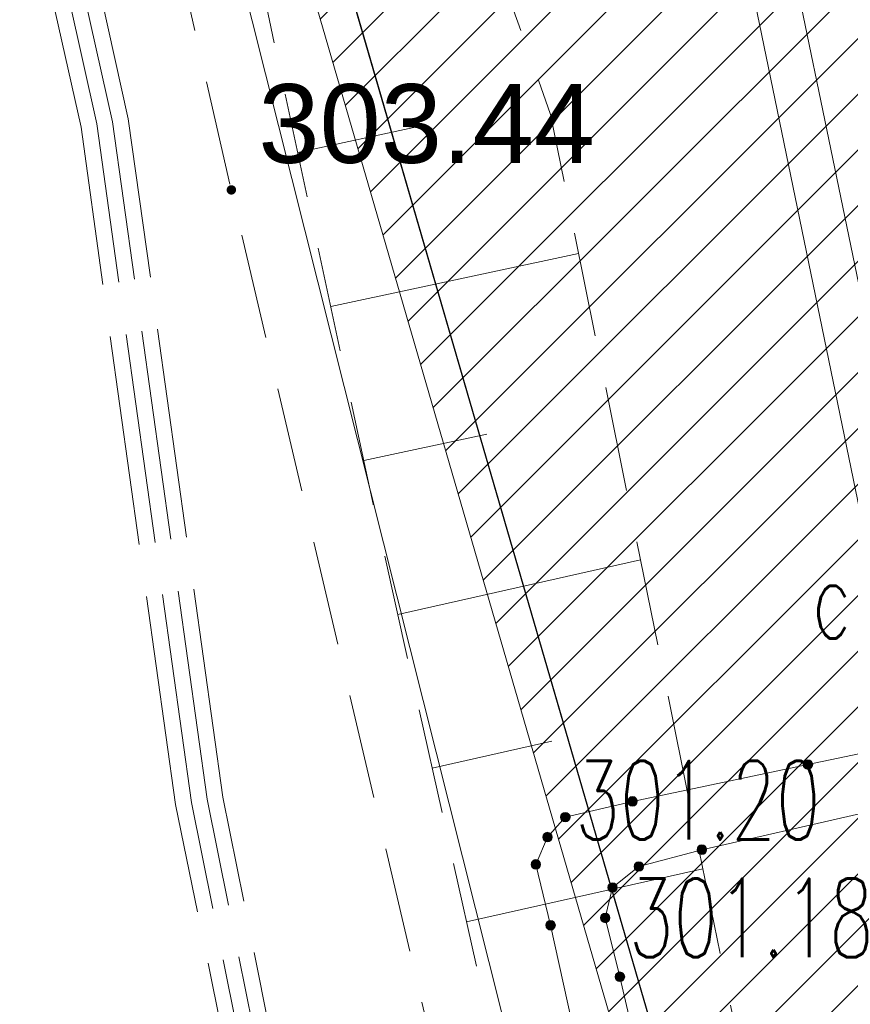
# Model space of a CAD drawing. Header units: metres. Extents: x 6567444 to 13135881, y 5574237 to 11149086.
# Tile 77 of 212: x 6567833.47 to 6567841.37, y 5574482.64 to 5574492.01. Entities that reach past the tile are written whole.
import ezdxf
from ezdxf.enums import TextEntityAlignment as Align

# ---------------------------------------------------------------- set-up
doc = ezdxf.new("R2010")
doc.units = ezdxf.units.M
for name, pattern in [('_MDCP$0$L_0_03', [1, 0.5, -0.5]), ('_MDCP$0$L_0_04', [1.5, 1, -0.5]), ('_MDCP$0$L_2_50', [2.5, 2, -0.5]), ('GE.I.6640.1.468.2024_MDCP_dodatkowe pomiary_12.03.2026$0$L_0_03', [1, 0.5, -0.5]), ('GE.I.6640.1.468.2024_MDCP_dodatkowe pomiary_12.03.2026$0$L_0_04', [1.5, 1, -0.5]), ('GE.I.6640.1.468.2024_MDCP_dodatkowe pomiary_12.03.2026$0$L_2_50', [2.5, 2, -0.5])]:
    doc.linetypes.add(name, pattern=pattern)
for name, color, linetype, lineweight in [('_MDCP$0$EGB_DzialkaEwidencyjna', 7, 'Continuous', 18), ('_MDCP$0$EGB_Klasouzytek', 92, 'Continuous', 18), ('_MDCP$0$EGB_KonturUzytkuGruntowego', 92, 'Continuous', 18), ('_MDCP$0$GES_InneUrzadzeniaTowarzyszace_P', 7, 'Continuous', 18), ('_MDCP$0$GES_PrzewodCieplowniczy', 212, 'Continuous', 18), ('_MDCP$0$GES_PrzewodElektroenergetyczny', 1, 'Continuous', 18), ('_MDCP$0$GES_PrzewodElektroenergetyczny_Projektowany', 7, 'Continuous', 18), ('_MDCP$0$GES_Rzedna', 7, 'Continuous', 18), ('_MDCP$0$KR_ObiektKarto', 7, 'Continuous', 18), ('_MDCP$0$OT_Komunikacja', 7, 'Continuous', 18), ('_MDCP$0$OT_Skarpa', 7, 'Continuous', 18), ('_MDCP$0$OTRS', 7, 'Continuous', 13), ('_MDCP$0$OTRS_O', 7, 'Continuous', 20), ('_MDCP$0$Z_GRANICE SPRAWDZONE', 100, 'Continuous', 30), ('GE.I.6640.1.468.2024_MDCP_dodatkowe pomiary_12.03.2026$0$EGB_DzialkaEwidencyjna', 7, 'Continuous', 18), ('GE.I.6640.1.468.2024_MDCP_dodatkowe pomiary_12.03.2026$0$EGB_Klasouzytek', 92, 'Continuous', 18), ('GE.I.6640.1.468.2024_MDCP_dodatkowe pomiary_12.03.2026$0$EGB_KonturUzytkuGruntowego', 92, 'Continuous', 18), ('GE.I.6640.1.468.2024_MDCP_dodatkowe pomiary_12.03.2026$0$GES_InneUrzadzeniaTowarzyszace_P', 7, 'Continuous', 18), ('GE.I.6640.1.468.2024_MDCP_dodatkowe pomiary_12.03.2026$0$GES_PrzewodCieplowniczy', 212, 'Continuous', 18), ('GE.I.6640.1.468.2024_MDCP_dodatkowe pomiary_12.03.2026$0$GES_PrzewodElektroenergetyczny', 1, 'Continuous', 18), ('GE.I.6640.1.468.2024_MDCP_dodatkowe pomiary_12.03.2026$0$GES_PrzewodElektroenergetyczny_Projektowany', 7, 'Continuous', 18), ('GE.I.6640.1.468.2024_MDCP_dodatkowe pomiary_12.03.2026$0$GES_Rzedna', 7, 'Continuous', 18), ('GE.I.6640.1.468.2024_MDCP_dodatkowe pomiary_12.03.2026$0$KR_ObiektKarto', 7, 'Continuous', 18), ('GE.I.6640.1.468.2024_MDCP_dodatkowe pomiary_12.03.2026$0$OT_Komunikacja', 7, 'Continuous', 18), ('GE.I.6640.1.468.2024_MDCP_dodatkowe pomiary_12.03.2026$0$OT_Skarpa', 7, 'Continuous', 18), ('GE.I.6640.1.468.2024_MDCP_dodatkowe pomiary_12.03.2026$0$OTRS', 7, 'Continuous', 13), ('GE.I.6640.1.468.2024_MDCP_dodatkowe pomiary_12.03.2026$0$OTRS_O', 7, 'Continuous', 20), ('GE.I.6640.1.468.2024_MDCP_dodatkowe pomiary_12.03.2026$0$Z_GRANICE SPRAWDZONE', 100, 'Continuous', 30)]:
    doc.layers.add(name, color=color, linetype=linetype, lineweight=lineweight)
doc.layers.add('FORMA - Arch 01 - PZT 1 Strefy', color=7, linetype='Continuous')
doc.styles.add('_MDCP$0$BDOT', font='arial.ttf', dxfattribs={"width": 0.9})
doc.styles.add('_MDCP$0$STANDARD', font='simplex.shx')
doc.styles.add('GE.I.6640.1.468.2024_MDCP_dodatkowe pomiary_12.03.2026$0$BDOT', font='arial.ttf', dxfattribs={"width": 0.9})
doc.styles.add('GE.I.6640.1.468.2024_MDCP_dodatkowe pomiary_12.03.2026$0$STANDARD', font='simplex.shx')

# ---------------------------------------------------------------- blocks, each defined once
blk = doc.blocks.new('_MDCP$0$other_SUPS01_02')
at = {"linetype": 'Continuous', "lineweight": 13}
blk.add_hatch(color=0, dxfattribs=at).paths.add_polyline_path([(0, -0.091, 1), (0, 0.091, 1)])
at = {"color": 0, "linetype": 'Continuous', "lineweight": 13}
blk.add_circle((0, 0), 0.0906, dxfattribs=at)
blk = doc.blocks.new('_MDCP$0$OTRS')
at = {"layer": '_MDCP$0$OTRS', "color": 0, "lineweight": -3, "const_width": 0.09}
blk.add_lwpolyline([(-0.045, 0, 1), (0.045, 0, 1)], format="xyb", close=True, dxfattribs=at)
at = {"layer": '_MDCP$0$OTRS_O', "color": 0, "style": '_MDCP$0$BDOT'}
blk.add_attdef('RZEDNA', (0.514, 0.515), '', height=1.5, dxfattribs=at)
blk = doc.blocks.new('_MDCP')
at = {"layer": '_MDCP$0$EGB_DzialkaEwidencyjna', "linetype": 'CONTINUOUS', "lineweight": 18}
for p, q in [((6567849.51, 5574552.26), (6567921.55, 5574569.11)), ((6567921.55, 5574569.11), (6567946.41, 5574443.1)), ((6567830.11, 5574547.72), (6567849.51, 5574552.26)), ((6567829, 5574518.49), (6567830.11, 5574547.72)), ((6567851.37, 5574441.53), (6567829, 5574518.49)), ((6567946.41, 5574443.1), (6567945.87, 5574426.93)), ((6567857.95, 5574413.39), (6567851.37, 5574441.53)), ((6567945.87, 5574426.93), (6567941.78, 5574411.28)), ((6567864.17, 5574367.81), (6567857.95, 5574413.39)), ((6567941.78, 5574411.28), (6567926.87, 5574389.48)), ((6567926.87, 5574389.48), (6567903.73, 5574376.76)), ((6567903.73, 5574376.76), (6567864.17, 5574367.81))]:
    blk.add_line(p, q, dxfattribs=at)
at = {"layer": '_MDCP$0$EGB_DzialkaEwidencyjna', "linetype": 'Continuous', "lineweight": 18}
blk.add_line((6567829.0698, 5574518.2499), (6567851.3002, 5574441.7701), dxfattribs=at)
at = {"layer": '_MDCP$0$EGB_Klasouzytek', "lineweight": 18}
blk.add_lwpolyline([(6567903.73, 5574376.76), (6567864.17, 5574367.81), (6567857.95, 5574413.39), (6567851.37, 5574441.53), (6567829, 5574518.49), (6567830.11, 5574547.72), (6567849.51, 5574552.26), (6567921.55, 5574569.11), (6567946.41, 5574443.1), (6567945.87, 5574426.93), (6567941.78, 5574411.28), (6567926.87, 5574389.48)], close=True, dxfattribs=at)
blk.add_lwpolyline([(6567843.2878, 5574339.7375), (6567840.22, 5574379.37), (6567837.97, 5574408.39), (6567824.54, 5574464.39), (6567815.07, 5574503.11), (6567813.39, 5574510.85), (6567812.91, 5574512.76), (6567809.64, 5574533.63), (6567810.66, 5574545.93), (6567811.96, 5574548.85), (6567814.7, 5574549.3), (6567819.81, 5574551.02), (6567841.64, 5574556.2), (6567848.19, 5574557.83), (6567849.51, 5574552.26), (6567830.11, 5574547.72), (6567829, 5574518.49), (6567851.37, 5574441.53), (6567857.95, 5574413.39), (6567862.49, 5574380.1), (6567864.17, 5574367.81), (6567869.98, 5574345.11), (6567862.17, 5574342.99), (6567862.1406, 5574342.1966)], dxfattribs=at)
at = {"layer": '_MDCP$0$EGB_KonturUzytkuGruntowego', "linetype": '_MDCP$0$L_0_03', "lineweight": 18, "flags": 128}
blk.add_lwpolyline([(6567864.17, 5574367.81), (6567862.49, 5574380.1), (6567857.95, 5574413.39), (6567851.37, 5574441.53), (6567829, 5574518.49), (6567830.11, 5574547.72), (6567849.51, 5574552.26), (6567921.55, 5574569.11), (6567946.41, 5574443.1), (6567945.87, 5574426.93), (6567941.78, 5574411.28), (6567926.87, 5574389.48), (6567903.73, 5574376.76)], close=True, dxfattribs=at)
at = {"layer": '_MDCP$0$EGB_KonturUzytkuGruntowego', "linetype": '_MDCP$0$L_0_03', "lineweight": 18}
blk.add_lwpolyline([(6567843.2878, 5574339.7375), (6567840.22, 5574379.37), (6567837.97, 5574408.39), (6567824.54, 5574464.39), (6567815.07, 5574503.11), (6567813.39, 5574510.85), (6567812.91, 5574512.76), (6567809.64, 5574533.63), (6567810.66, 5574545.93), (6567811.96, 5574548.85), (6567814.7, 5574549.3), (6567819.81, 5574551.02), (6567841.64, 5574556.2), (6567848.19, 5574557.83), (6567849.51, 5574552.26), (6567830.11, 5574547.72), (6567829, 5574518.49), (6567851.37, 5574441.53), (6567857.95, 5574413.39), (6567862.49, 5574380.1), (6567864.17, 5574367.81), (6567869.98, 5574345.11), (6567862.17, 5574342.99), (6567862.1406, 5574342.1966)], dxfattribs=at)
at = {"layer": '_MDCP$0$GES_PrzewodCieplowniczy', "color": 212, "linetype": 'Continuous', "lineweight": 18}
for points in [[(6567836.27, 5574514.58), (6567838.64, 5574502.84), (6567840.62, 5574493.53), (6567842.25, 5574485.64), (6567842.38, 5574485.02), (6567842.29, 5574484.77), (6567842.07, 5574484.59), (6567841.46, 5574484.45), (6567839.96, 5574484.11), (6567839.36, 5574483.95), (6567839.11, 5574483.75), (6567839.04, 5574483.46), (6567839.18, 5574482.9), (6567841.9, 5574471.21), (6567844.63, 5574459.56), (6567847.51, 5574447.9)], [(6567846.8, 5574448.34), (6567843.76, 5574459.96), (6567841.1, 5574471.68), (6567838.52, 5574483.39), (6567838.38, 5574483.97), (6567838.49, 5574484.23), (6567838.66, 5574484.42), (6567839.3, 5574484.57), (6567840.97, 5574484.92), (6567841.53, 5574485.04), (6567841.75, 5574485.21), (6567841.82, 5574485.48), (6567841.72, 5574486.09), (6567840.21, 5574493.42), (6567838.21, 5574503.22)]]:
    blk.add_lwpolyline(points, dxfattribs=at)
at = {"layer": '_MDCP$0$GES_PrzewodElektroenergetyczny', "color": 1, "linetype": 'Continuous', "lineweight": 18, "flags": 128}
blk.add_lwpolyline([(6567839.429, 5574557.634), (6567843.814, 5574538.959), (6567847.225, 5574531.413), (6567849.054, 5574530.594), (6567849.634, 5574529.929), (6567849.99, 5574528.845), (6567850.111, 5574525.986), (6567849.4, 5574523.295), (6567833.849, 5574501.642), (6567833.428, 5574500.948), (6567842.057, 5574466.646), (6567837.363, 5574465.727), (6567836.904, 5574465.072), (6567825.838, 5574462.038), (6567824.032, 5574462.668), (6567814.032, 5574503.304), (6567812.705, 5574511.261)], dxfattribs=at)
at = {"layer": '_MDCP$0$GES_PrzewodElektroenergetyczny_Projektowany', "color": 1, "linetype": '_MDCP$0$L_2_50', "lineweight": 18}
for points in [[(6567845.91, 5574440.13), (6567840.48, 5574462.92), (6567835.95, 5574481.13), (6567835.25, 5574484.59), (6567834.35, 5574491.04), (6567831.72, 5574502.84), (6567830.92, 5574506.11), (6567829.85, 5574510.82), (6567828.36, 5574518.08), (6567827.81, 5574522.92), (6567827.53, 5574530.32), (6567827.19, 5574535.47), (6567827.29, 5574541.46), (6567831.04, 5574547.22), (6567832.76, 5574549.39), (6567839.3, 5574558.64), (6567836.51, 5574574.32), (6567833.95, 5574575.55), (6567832.3676, 5574576.6844)], [(6567846.03, 5574440.28), (6567840.62, 5574462.96), (6567836.09, 5574481.17), (6567835.4, 5574484.61), (6567834.5, 5574491.07), (6567831.87, 5574502.87), (6567831.07, 5574506.14), (6567830, 5574510.85), (6567828.5, 5574518.11), (6567827.96, 5574522.93), (6567827.68, 5574530.33), (6567827.34, 5574535.47), (6567827.44, 5574541.42), (6567831.16, 5574547.14), (6567832.88, 5574549.3), (6567839.46, 5574558.6), (6567836.65, 5574574.42), (6567834.02, 5574575.68), (6567832.5673, 5574576.7219)], [(6567845.68, 5574439.84), (6567840.19, 5574462.85), (6567835.66, 5574481.07), (6567834.95, 5574484.54), (6567834.05, 5574490.99), (6567831.43, 5574502.77), (6567830.63, 5574506.04), (6567829.56, 5574510.76), (6567828.06, 5574518.04), (6567827.51, 5574522.9), (6567827.23, 5574530.3), (6567826.89, 5574535.46), (6567826.99, 5574541.55), (6567830.8, 5574547.4), (6567832.52, 5574549.58), (6567838.98, 5574558.71), (6567836.25, 5574574.12), (6567833.79, 5574575.29), (6567831.9556, 5574576.6069)], [(6567845.79, 5574439.99), (6567840.33, 5574462.89), (6567835.8, 5574481.1), (6567835.1, 5574484.56), (6567834.2, 5574491.02), (6567831.58, 5574502.8), (6567830.78, 5574506.07), (6567829.7, 5574510.79), (6567828.21, 5574518.06), (6567827.66, 5574522.91), (6567827.38, 5574530.31), (6567827.04, 5574535.46), (6567827.14, 5574541.51), (6567830.92, 5574547.31), (6567832.64, 5574549.49), (6567839.14, 5574558.67), (6567836.38, 5574574.22), (6567833.87, 5574575.42), (6567832.1598, 5574576.6453)]]:
    blk.add_lwpolyline(points, dxfattribs=at)
at = {"layer": '_MDCP$0$KR_ObiektKarto', "linetype": 'Continuous', "lineweight": 18, "flags": 128}
for points in [[(6567836.1135, 5574490.7489), (6567837.2914, 5574491.0009)], [(6567836.4273, 5574489.2821), (6567838.7872, 5574489.787)], [(6567836.7411, 5574487.8153), (6567837.9126, 5574488.0659)], [(6567837.065, 5574486.3507), (6567839.3766, 5574486.8684)], [(6567837.3928, 5574484.887), (6567838.5332, 5574485.1424)], [(6567837.7206, 5574483.4232), (6567839.9706, 5574483.9271)]]:
    blk.add_lwpolyline(points, dxfattribs=at)
at = {"layer": '_MDCP$0$OT_Komunikacja', "color": 7, "linetype": '_MDCP$0$L_0_04', "lineweight": 18, "flags": 128}
blk.add_lwpolyline([(6567947.515, 5574455.698), (6567948.396, 5574450.424), (6567948.648, 5574448.732), (6567948.975, 5574446.476), (6567949.265, 5574444.281), (6567949.478, 5574440.508), (6567949.478, 5574438.827), (6567949.548, 5574436.345), (6567949.466, 5574434.494), (6567949.331, 5574431.506), (6567949.013, 5574428.567), (6567948.397, 5574424.452), (6567947.845, 5574421.592), (6567946.958, 5574417.848), (6567946.194, 5574415.206), (6567944.955, 5574411.463), (6567944.22, 5574409.565), (6567943.335, 5574407.431), (6567941.896, 5574404.446), (6567940.723, 5574402.331), (6567939.781, 5574400.677), (6567938.516, 5574398.665), (6567936.744, 5574396.084), (6567934.465, 5574393.243), (6567932.327, 5574390.844), (6567928.971, 5574387.543), (6567926.7, 5574385.54), (6567925.032, 5574384.195), (6567923.337, 5574382.935), (6567920.797, 5574381.179), (6567917.606, 5574379.366), (6567914.527, 5574377.737), (6567911.816, 5574376.502), (6567909.558, 5574375.579), (6567907.269, 5574374.816), (6567903.606, 5574373.672), (6567899.382, 5574372.528), (6567894.891, 5574371.274), (6567878.894, 5574366.917), (6567867.949, 5574363.87), (6567863.154, 5574362.61), (6567857.11, 5574361.35), (6567856.863, 5574364.456), (6567856.582, 5574368.039), (6567856.09, 5574372.83), (6567857, 5574372.9), (6567856.31, 5574378.9), (6567855.79, 5574382.87), (6567855.18, 5574386.83), (6567854.51, 5574390.76), (6567853.78, 5574394.71), (6567853.05, 5574398.63), (6567852.19, 5574402.6), (6567849.76, 5574413.26), (6567849.89, 5574414.22), (6567851.83, 5574414.67), (6567851.37, 5574416.66), (6567854.58, 5574417.42), (6567850.88, 5574432.39), (6567845.96, 5574431.22), (6567840.92, 5574450.67), (6567838.96, 5574456.25), (6567831.07, 5574490.06), (6567830.27, 5574495.98), (6567829, 5574501.83), (6567827.92, 5574506.7), (6567826.86, 5574511.56), (6567826.08, 5574515.52), (6567825.4, 5574519.47), (6567824.95, 5574522.44), (6567824.5, 5574526.43), (6567824.25, 5574529.43), (6567824.08, 5574532.42), (6567824.01, 5574536.4), (6567824.25, 5574539.41), (6567825.44, 5574545.29), (6567826.09, 5574547.18), (6567826.92, 5574548.98), (6567827.87, 5574550.71), (6567829, 5574552.37), (6567849.24, 5574556.86), (6567847.84, 5574562.43), (6567850.42, 5574563.07), (6567851, 5574562.82), (6567857.08, 5574558.64), (6567878.36, 5574563.51), (6567907.32, 5574570.28), (6567907.73, 5574567.88), (6567878.94, 5574561.2), (6567857.62, 5574556.33), (6567833.07, 5574550.68), (6567832.17, 5574550.48), (6567830.79, 5574549.8), (6567829.67, 5574548.79), (6567828.68, 5574547.02), (6567827.68, 5574544.22), (6567827.06, 5574541.37), (6567826.61, 5574538.33), (6567826.47, 5574535.3), (6567826.62, 5574531.27), (6567826.93, 5574527.32), (6567827.29, 5574523.8), (6567827.81, 5574520.34), (6567828.64, 5574515.44), (6567829.22, 5574512.47), (6567831.34, 5574502.7), (6567832, 5574502.04), (6567832.86, 5574501.86), (6567835.48, 5574490.39), (6567838.69, 5574476.72), (6567840.94, 5574477.22), (6567842.1, 5574472.29), (6567839.84, 5574471.76), (6567843.24, 5574457.14), (6567846.41, 5574443.89), (6567846.82, 5574442.27), (6567847.04, 5574441.61), (6567847.42, 5574441.08), (6567847.97, 5574440.71), (6567848.63, 5574440.56), (6567849.32, 5574440.61), (6567851.19, 5574441.04), (6567854.02, 5574429.39), (6567857.72, 5574414.07), (6567855.38, 5574413.53), (6567854.43, 5574412.7), (6567853.63, 5574411.68), (6567853.17, 5574410.72), (6567853.12, 5574409.71), (6567854.26, 5574404.84), (6567855.51, 5574399), (6567857.01, 5574391.2), (6567857.79, 5574386.18), (6567858.35, 5574382.21), (6567859.02, 5574377.27), (6567859.909, 5574368.887), (6567860.055, 5574367.78), (6567860.402, 5574366.895), (6567861.348, 5574365.757), (6567862.743, 5574365.112), (6567863.812, 5574364.983), (6567864.873, 5574365.082), (6567875.385, 5574368.045), (6567887.169, 5574371.344), (6567894.86, 5574373.433), (6567904.193, 5574375.979), (6567909.986, 5574377.842), (6567913.714, 5574379.575), (6567916.29, 5574380.93), (6567919.833, 5574382.929), (6567921.94, 5574384.465), (6567924.837, 5574386.597), (6567926.974, 5574388.488), (6567928.91, 5574390.273), (6567932.797, 5574394.443), (6567936.263, 5574399.014), (6567938.789, 5574403.047), (6567940.719, 5574406.619), (6567942.6, 5574410.97), (6567944.237, 5574415.951), (6567945.095, 5574418.932), (6567946.005, 5574422.667), (6567946.916, 5574428.255), (6567947.357, 5574433.537), (6567947.446, 5574438.626), (6567947.184, 5574444.294), (6567946.685, 5574448.233), (6567946.054, 5574452.175), (6567945.029, 5574458.386), (6567942.856, 5574469.729), (6567945.871, 5574465.435)], close=True, dxfattribs=at)
at = {"layer": '_MDCP$0$OT_Skarpa', "color": 7, "linetype": '_MDCP$0$L_0_04', "lineweight": 18, "flags": 128}
blk.add_lwpolyline([(6567836.9, 5574495.68), (6567838.52, 5574491.11), (6567840.59, 5574480.86), (6567843.46, 5574480.36), (6567848.13, 5574462.83), (6567851.9, 5574444.67), (6567858.01, 5574426.68), (6567860.79, 5574412.31), (6567856.48, 5574410.59), (6567857.58, 5574403.57), (6567859.68, 5574394.97), (6567860.62, 5574385.5), (6567861.58, 5574370.45), (6567862.01, 5574368.01), (6567863.53, 5574367.38), (6567863.13, 5574366), (6567861.59, 5574366.75), (6567860.54, 5574368.19), (6567859.27, 5574379.76), (6567857.79, 5574389.9), (6567858.03, 5574392), (6567857.57, 5574394.08), (6567856.6, 5574396.01), (6567853.99, 5574408.75), (6567853.94, 5574410.45), (6567854.9, 5574412.03), (6567856.04, 5574412.96), (6567858.35, 5574413.64), (6567855.26, 5574426.79), (6567851.62, 5574441.38), (6567849.42, 5574443.2), (6567847.4, 5574447.15), (6567844.89, 5574462.43), (6567841.18, 5574478.32), (6567838.55, 5574479.72), (6567836.83, 5574487.4), (6567833.76, 5574501.75)], close=True, dxfattribs=at)
at = {"layer": '_MDCP$0$Z_GRANICE SPRAWDZONE', "linetype": 'ByBlock', "flags": 128}
blk.add_lwpolyline([(6567830.11, 5574547.72), (6567849.5309, 5574552.2619), (6567921.55, 5574569.11), (6567946.41, 5574443.1), (6567945.87, 5574426.93), (6567941.7693, 5574411.2582), (6567926.87, 5574389.48), (6567903.73, 5574376.76), (6567864.17, 5574367.81), (6567857.95, 5574413.39), (6567851.37, 5574441.53), (6567829, 5574518.49), (6567830.11, 5574547.72)], dxfattribs=at)
at = {"layer": '_MDCP$0$GES_Rzedna', "color": 212, "linetype": 'Continuous', "xscale": 0.5, "yscale": 0.5, "zscale": 0.5}
for p in [(6567840.97, 5574484.92), (6567839.3, 5574484.57), (6567838.66, 5574484.42), (6567838.49, 5574484.23), (6567839.96, 5574484.11), (6567838.38, 5574483.97), (6567839.36, 5574483.95), (6567839.11, 5574483.75), (6567839.04, 5574483.46), (6567838.52, 5574483.39), (6567839.18, 5574482.9)]:
    blk.add_blockref('_MDCP$0$other_SUPS01_02', p, dxfattribs=at)
at = {"layer": '_MDCP$0$OTRS', "xscale": 0.5, "yscale": 0.5, "zscale": 0.5}
blk.add_blockref('_MDCP$0$OTRS', (6567835.481, 5574490.392, 303.439), dxfattribs=at).add_auto_attribs({'RZEDNA': '303.44'})
at = {"layer": '_MDCP$0$GES_InneUrzadzeniaTowarzyszace_P', "color": 7, "lineweight": 15, "style": '_MDCP$0$STANDARD', "width": 0.66}
blk.add_text('c', height=0.75, dxfattribs=at).set_placement((6567841.0065, 5574486.8717), align=Align.TOP_LEFT)
at = {"layer": '_MDCP$0$GES_Rzedna', "color": 212, "lineweight": 15, "style": '_MDCP$0$STANDARD', "width": 0.66}
for s, p in [('301.20', (6567838.755, 5574484.5805)), ('301.18', (6567839.265, 5574483.46))]:
    blk.add_text(s, height=0.75, dxfattribs=at).set_placement(p, align=Align.MIDDLE_LEFT)
blk = doc.blocks.new('GE.I.6640.1.468.2024_MDCP_dodatkowe pomiary_12.03.2026$0$other_SUPS01_02')
at = {"linetype": 'Continuous', "lineweight": 13}
blk.add_hatch(color=0, dxfattribs=at).paths.add_polyline_path([(0, -0.091, 1), (0, 0.091, 1)])
at = {"color": 0, "linetype": 'Continuous', "lineweight": 13}
blk.add_circle((0, 0), 0.0906, dxfattribs=at)
blk = doc.blocks.new('GE.I.6640.1.468.2024_MDCP_dodatkowe pomiary_12.03.2026$0$OTRS')
at = {"layer": 'GE.I.6640.1.468.2024_MDCP_dodatkowe pomiary_12.03.2026$0$OTRS', "color": 0, "lineweight": -3, "const_width": 0.09}
blk.add_lwpolyline([(-0.045, 0, 1), (0.045, 0, 1)], format="xyb", close=True, dxfattribs=at)
at = {"layer": 'GE.I.6640.1.468.2024_MDCP_dodatkowe pomiary_12.03.2026$0$OTRS_O', "color": 0, "style": 'GE.I.6640.1.468.2024_MDCP_dodatkowe pomiary_12.03.2026$0$BDOT'}
blk.add_attdef('RZEDNA', (0.514, 0.515), '', height=1.5, dxfattribs=at)
blk = doc.blocks.new('GE.I.6640.1.468.2024_MDCP_dodatkowe pomiary_12.03.2026')
at = {"layer": 'GE.I.6640.1.468.2024_MDCP_dodatkowe pomiary_12.03.2026$0$EGB_DzialkaEwidencyjna', "linetype": 'CONTINUOUS', "lineweight": 18}
for p, q in [((6567849.51, 5574552.26), (6567921.55, 5574569.11)), ((6567921.55, 5574569.11), (6567946.41, 5574443.1)), ((6567830.11, 5574547.72), (6567849.51, 5574552.26)), ((6567829, 5574518.49), (6567830.11, 5574547.72)), ((6567851.37, 5574441.53), (6567829, 5574518.49)), ((6567946.41, 5574443.1), (6567945.87, 5574426.93)), ((6567857.95, 5574413.39), (6567851.37, 5574441.53)), ((6567945.87, 5574426.93), (6567941.78, 5574411.28)), ((6567864.17, 5574367.81), (6567857.95, 5574413.39)), ((6567941.78, 5574411.28), (6567926.87, 5574389.48)), ((6567926.87, 5574389.48), (6567903.73, 5574376.76)), ((6567903.73, 5574376.76), (6567864.17, 5574367.81))]:
    blk.add_line(p, q, dxfattribs=at)
at = {"layer": 'GE.I.6640.1.468.2024_MDCP_dodatkowe pomiary_12.03.2026$0$EGB_DzialkaEwidencyjna', "linetype": 'Continuous', "lineweight": 18}
blk.add_line((6567829.0698, 5574518.2499), (6567851.3002, 5574441.7701), dxfattribs=at)
at = {"layer": 'GE.I.6640.1.468.2024_MDCP_dodatkowe pomiary_12.03.2026$0$EGB_Klasouzytek', "lineweight": 18}
blk.add_lwpolyline([(6567903.73, 5574376.76), (6567864.17, 5574367.81), (6567857.95, 5574413.39), (6567851.37, 5574441.53), (6567829, 5574518.49), (6567830.11, 5574547.72), (6567849.51, 5574552.26), (6567921.55, 5574569.11), (6567946.41, 5574443.1), (6567945.87, 5574426.93), (6567941.78, 5574411.28), (6567926.87, 5574389.48)], close=True, dxfattribs=at)
blk.add_lwpolyline([(6567843.2878, 5574339.7375), (6567840.22, 5574379.37), (6567837.97, 5574408.39), (6567824.54, 5574464.39), (6567815.07, 5574503.11), (6567813.39, 5574510.85), (6567812.91, 5574512.76), (6567809.64, 5574533.63), (6567810.66, 5574545.93), (6567811.96, 5574548.85), (6567814.7, 5574549.3), (6567819.81, 5574551.02), (6567841.64, 5574556.2), (6567848.19, 5574557.83), (6567849.51, 5574552.26), (6567830.11, 5574547.72), (6567829, 5574518.49), (6567851.37, 5574441.53), (6567857.95, 5574413.39), (6567862.49, 5574380.1), (6567864.17, 5574367.81), (6567869.98, 5574345.11), (6567862.17, 5574342.99), (6567862.1406, 5574342.1966)], dxfattribs=at)
at = {"layer": 'GE.I.6640.1.468.2024_MDCP_dodatkowe pomiary_12.03.2026$0$EGB_KonturUzytkuGruntowego', "linetype": 'GE.I.6640.1.468.2024_MDCP_dodatkowe pomiary_12.03.2026$0$L_0_03', "lineweight": 18, "flags": 128}
blk.add_lwpolyline([(6567864.17, 5574367.81), (6567862.49, 5574380.1), (6567857.95, 5574413.39), (6567851.37, 5574441.53), (6567829, 5574518.49), (6567830.11, 5574547.72), (6567849.51, 5574552.26), (6567921.55, 5574569.11), (6567946.41, 5574443.1), (6567945.87, 5574426.93), (6567941.78, 5574411.28), (6567926.87, 5574389.48), (6567903.73, 5574376.76)], close=True, dxfattribs=at)
at = {"layer": 'GE.I.6640.1.468.2024_MDCP_dodatkowe pomiary_12.03.2026$0$EGB_KonturUzytkuGruntowego', "linetype": 'GE.I.6640.1.468.2024_MDCP_dodatkowe pomiary_12.03.2026$0$L_0_03', "lineweight": 18}
blk.add_lwpolyline([(6567843.2878, 5574339.7375), (6567840.22, 5574379.37), (6567837.97, 5574408.39), (6567824.54, 5574464.39), (6567815.07, 5574503.11), (6567813.39, 5574510.85), (6567812.91, 5574512.76), (6567809.64, 5574533.63), (6567810.66, 5574545.93), (6567811.96, 5574548.85), (6567814.7, 5574549.3), (6567819.81, 5574551.02), (6567841.64, 5574556.2), (6567848.19, 5574557.83), (6567849.51, 5574552.26), (6567830.11, 5574547.72), (6567829, 5574518.49), (6567851.37, 5574441.53), (6567857.95, 5574413.39), (6567862.49, 5574380.1), (6567864.17, 5574367.81), (6567869.98, 5574345.11), (6567862.17, 5574342.99), (6567862.1406, 5574342.1966)], dxfattribs=at)
at = {"layer": 'GE.I.6640.1.468.2024_MDCP_dodatkowe pomiary_12.03.2026$0$GES_PrzewodCieplowniczy', "color": 212, "linetype": 'Continuous', "lineweight": 18}
for points in [[(6567836.27, 5574514.58), (6567838.64, 5574502.84), (6567840.62, 5574493.53), (6567842.25, 5574485.64), (6567842.38, 5574485.02), (6567842.29, 5574484.77), (6567842.07, 5574484.59), (6567841.46, 5574484.45), (6567839.96, 5574484.11), (6567839.36, 5574483.95), (6567839.11, 5574483.75), (6567839.04, 5574483.46), (6567839.18, 5574482.9), (6567841.9, 5574471.21), (6567844.63, 5574459.56), (6567847.51, 5574447.9)], [(6567846.8, 5574448.34), (6567843.76, 5574459.96), (6567841.1, 5574471.68), (6567838.52, 5574483.39), (6567838.38, 5574483.97), (6567838.49, 5574484.23), (6567838.66, 5574484.42), (6567839.3, 5574484.57), (6567840.97, 5574484.92), (6567841.53, 5574485.04), (6567841.75, 5574485.21), (6567841.82, 5574485.48), (6567841.72, 5574486.09), (6567840.21, 5574493.42), (6567838.21, 5574503.22)]]:
    blk.add_lwpolyline(points, dxfattribs=at)
at = {"layer": 'GE.I.6640.1.468.2024_MDCP_dodatkowe pomiary_12.03.2026$0$GES_PrzewodElektroenergetyczny', "color": 1, "linetype": 'Continuous', "lineweight": 18, "flags": 128}
blk.add_lwpolyline([(6567839.429, 5574557.634), (6567843.814, 5574538.959), (6567847.225, 5574531.413), (6567849.054, 5574530.594), (6567849.634, 5574529.929), (6567849.99, 5574528.845), (6567850.111, 5574525.986), (6567849.4, 5574523.295), (6567833.849, 5574501.642), (6567833.428, 5574500.948), (6567842.057, 5574466.646), (6567837.363, 5574465.727), (6567836.904, 5574465.072), (6567825.838, 5574462.038), (6567824.032, 5574462.668), (6567814.032, 5574503.304), (6567812.705, 5574511.261)], dxfattribs=at)
at = {"layer": 'GE.I.6640.1.468.2024_MDCP_dodatkowe pomiary_12.03.2026$0$GES_PrzewodElektroenergetyczny_Projektowany', "color": 1, "linetype": 'GE.I.6640.1.468.2024_MDCP_dodatkowe pomiary_12.03.2026$0$L_2_50', "lineweight": 18}
for points in [[(6567845.91, 5574440.13), (6567840.48, 5574462.92), (6567835.95, 5574481.13), (6567835.25, 5574484.59), (6567834.35, 5574491.04), (6567831.72, 5574502.84), (6567830.92, 5574506.11), (6567829.85, 5574510.82), (6567828.36, 5574518.08), (6567827.81, 5574522.92), (6567827.53, 5574530.32), (6567827.19, 5574535.47), (6567827.29, 5574541.46), (6567831.04, 5574547.22), (6567832.76, 5574549.39), (6567839.3, 5574558.64), (6567836.51, 5574574.32), (6567833.95, 5574575.55), (6567832.3676, 5574576.6844)], [(6567846.03, 5574440.28), (6567840.62, 5574462.96), (6567836.09, 5574481.17), (6567835.4, 5574484.61), (6567834.5, 5574491.07), (6567831.87, 5574502.87), (6567831.07, 5574506.14), (6567830, 5574510.85), (6567828.5, 5574518.11), (6567827.96, 5574522.93), (6567827.68, 5574530.33), (6567827.34, 5574535.47), (6567827.44, 5574541.42), (6567831.16, 5574547.14), (6567832.88, 5574549.3), (6567839.46, 5574558.6), (6567836.65, 5574574.42), (6567834.02, 5574575.68), (6567832.5673, 5574576.7219)], [(6567845.68, 5574439.84), (6567840.19, 5574462.85), (6567835.66, 5574481.07), (6567834.95, 5574484.54), (6567834.05, 5574490.99), (6567831.43, 5574502.77), (6567830.63, 5574506.04), (6567829.56, 5574510.76), (6567828.06, 5574518.04), (6567827.51, 5574522.9), (6567827.23, 5574530.3), (6567826.89, 5574535.46), (6567826.99, 5574541.55), (6567830.8, 5574547.4), (6567832.52, 5574549.58), (6567838.98, 5574558.71), (6567836.25, 5574574.12), (6567833.79, 5574575.29), (6567831.9556, 5574576.6069)], [(6567845.79, 5574439.99), (6567840.33, 5574462.89), (6567835.8, 5574481.1), (6567835.1, 5574484.56), (6567834.2, 5574491.02), (6567831.58, 5574502.8), (6567830.78, 5574506.07), (6567829.7, 5574510.79), (6567828.21, 5574518.06), (6567827.66, 5574522.91), (6567827.38, 5574530.31), (6567827.04, 5574535.46), (6567827.14, 5574541.51), (6567830.92, 5574547.31), (6567832.64, 5574549.49), (6567839.14, 5574558.67), (6567836.38, 5574574.22), (6567833.87, 5574575.42), (6567832.1598, 5574576.6453)]]:
    blk.add_lwpolyline(points, dxfattribs=at)
at = {"layer": 'GE.I.6640.1.468.2024_MDCP_dodatkowe pomiary_12.03.2026$0$KR_ObiektKarto', "linetype": 'Continuous', "lineweight": 18, "flags": 128}
for points in [[(6567836.1135, 5574490.7489), (6567837.2914, 5574491.0009)], [(6567836.4273, 5574489.2821), (6567838.7872, 5574489.787)], [(6567836.7411, 5574487.8153), (6567837.9126, 5574488.0659)], [(6567837.065, 5574486.3507), (6567839.3766, 5574486.8684)], [(6567837.3928, 5574484.887), (6567838.5332, 5574485.1424)], [(6567837.7206, 5574483.4232), (6567839.9706, 5574483.9271)]]:
    blk.add_lwpolyline(points, dxfattribs=at)
at = {"layer": 'GE.I.6640.1.468.2024_MDCP_dodatkowe pomiary_12.03.2026$0$OT_Komunikacja', "color": 7, "linetype": 'GE.I.6640.1.468.2024_MDCP_dodatkowe pomiary_12.03.2026$0$L_0_04', "lineweight": 18, "flags": 128}
blk.add_lwpolyline([(6567947.515, 5574455.698), (6567948.396, 5574450.424), (6567948.648, 5574448.732), (6567948.975, 5574446.476), (6567949.265, 5574444.281), (6567949.478, 5574440.508), (6567949.478, 5574438.827), (6567949.548, 5574436.345), (6567949.466, 5574434.494), (6567949.331, 5574431.506), (6567949.013, 5574428.567), (6567948.397, 5574424.452), (6567947.845, 5574421.592), (6567946.958, 5574417.848), (6567946.194, 5574415.206), (6567944.955, 5574411.463), (6567944.22, 5574409.565), (6567943.335, 5574407.431), (6567941.896, 5574404.446), (6567940.723, 5574402.331), (6567939.781, 5574400.677), (6567938.516, 5574398.665), (6567936.744, 5574396.084), (6567934.465, 5574393.243), (6567932.327, 5574390.844), (6567928.971, 5574387.543), (6567926.7, 5574385.54), (6567925.032, 5574384.195), (6567923.337, 5574382.935), (6567920.797, 5574381.179), (6567917.606, 5574379.366), (6567914.527, 5574377.737), (6567911.816, 5574376.502), (6567909.558, 5574375.579), (6567907.269, 5574374.816), (6567903.606, 5574373.672), (6567899.382, 5574372.528), (6567894.891, 5574371.274), (6567878.894, 5574366.917), (6567867.949, 5574363.87), (6567863.154, 5574362.61), (6567857.11, 5574361.35), (6567856.863, 5574364.456), (6567856.582, 5574368.039), (6567856.09, 5574372.83), (6567857, 5574372.9), (6567856.31, 5574378.9), (6567855.79, 5574382.87), (6567855.18, 5574386.83), (6567854.51, 5574390.76), (6567853.78, 5574394.71), (6567853.05, 5574398.63), (6567852.19, 5574402.6), (6567849.76, 5574413.26), (6567849.89, 5574414.22), (6567851.83, 5574414.67), (6567851.37, 5574416.66), (6567854.58, 5574417.42), (6567850.88, 5574432.39), (6567845.96, 5574431.22), (6567840.92, 5574450.67), (6567838.96, 5574456.25), (6567831.07, 5574490.06), (6567830.27, 5574495.98), (6567829, 5574501.83), (6567827.92, 5574506.7), (6567826.86, 5574511.56), (6567826.08, 5574515.52), (6567825.4, 5574519.47), (6567824.95, 5574522.44), (6567824.5, 5574526.43), (6567824.25, 5574529.43), (6567824.08, 5574532.42), (6567824.01, 5574536.4), (6567824.25, 5574539.41), (6567825.44, 5574545.29), (6567826.09, 5574547.18), (6567826.92, 5574548.98), (6567827.87, 5574550.71), (6567829, 5574552.37), (6567849.24, 5574556.86), (6567847.84, 5574562.43), (6567850.42, 5574563.07), (6567851, 5574562.82), (6567857.08, 5574558.64), (6567878.36, 5574563.51), (6567907.32, 5574570.28), (6567907.73, 5574567.88), (6567878.94, 5574561.2), (6567857.62, 5574556.33), (6567833.07, 5574550.68), (6567832.17, 5574550.48), (6567830.79, 5574549.8), (6567829.67, 5574548.79), (6567828.68, 5574547.02), (6567827.68, 5574544.22), (6567827.06, 5574541.37), (6567826.61, 5574538.33), (6567826.47, 5574535.3), (6567826.62, 5574531.27), (6567826.93, 5574527.32), (6567827.29, 5574523.8), (6567827.81, 5574520.34), (6567828.64, 5574515.44), (6567829.22, 5574512.47), (6567831.34, 5574502.7), (6567832, 5574502.04), (6567832.86, 5574501.86), (6567835.48, 5574490.39), (6567838.69, 5574476.72), (6567840.94, 5574477.22), (6567842.1, 5574472.29), (6567839.84, 5574471.76), (6567843.24, 5574457.14), (6567846.41, 5574443.89), (6567846.82, 5574442.27), (6567847.04, 5574441.61), (6567847.42, 5574441.08), (6567847.97, 5574440.71), (6567848.63, 5574440.56), (6567849.32, 5574440.61), (6567851.19, 5574441.04), (6567854.02, 5574429.39), (6567857.72, 5574414.07), (6567855.38, 5574413.53), (6567854.43, 5574412.7), (6567853.63, 5574411.68), (6567853.17, 5574410.72), (6567853.12, 5574409.71), (6567854.26, 5574404.84), (6567855.51, 5574399), (6567857.01, 5574391.2), (6567857.79, 5574386.18), (6567858.35, 5574382.21), (6567859.02, 5574377.27), (6567859.909, 5574368.887), (6567860.055, 5574367.78), (6567860.402, 5574366.895), (6567861.348, 5574365.757), (6567862.743, 5574365.112), (6567863.812, 5574364.983), (6567864.873, 5574365.082), (6567875.385, 5574368.045), (6567887.169, 5574371.344), (6567894.86, 5574373.433), (6567904.193, 5574375.979), (6567909.986, 5574377.842), (6567913.714, 5574379.575), (6567916.29, 5574380.93), (6567919.833, 5574382.929), (6567921.94, 5574384.465), (6567924.837, 5574386.597), (6567926.974, 5574388.488), (6567928.91, 5574390.273), (6567932.797, 5574394.443), (6567936.263, 5574399.014), (6567938.789, 5574403.047), (6567940.719, 5574406.619), (6567942.6, 5574410.97), (6567944.237, 5574415.951), (6567945.095, 5574418.932), (6567946.005, 5574422.667), (6567946.916, 5574428.255), (6567947.357, 5574433.537), (6567947.446, 5574438.626), (6567947.184, 5574444.294), (6567946.685, 5574448.233), (6567946.054, 5574452.175), (6567945.029, 5574458.386), (6567942.856, 5574469.729), (6567945.871, 5574465.435)], close=True, dxfattribs=at)
at = {"layer": 'GE.I.6640.1.468.2024_MDCP_dodatkowe pomiary_12.03.2026$0$OT_Skarpa', "color": 7, "linetype": 'GE.I.6640.1.468.2024_MDCP_dodatkowe pomiary_12.03.2026$0$L_0_04', "lineweight": 18, "flags": 128}
blk.add_lwpolyline([(6567836.9, 5574495.68), (6567838.52, 5574491.11), (6567840.59, 5574480.86), (6567843.46, 5574480.36), (6567848.13, 5574462.83), (6567851.9, 5574444.67), (6567858.01, 5574426.68), (6567860.79, 5574412.31), (6567856.48, 5574410.59), (6567857.58, 5574403.57), (6567859.68, 5574394.97), (6567860.62, 5574385.5), (6567861.58, 5574370.45), (6567862.01, 5574368.01), (6567863.53, 5574367.38), (6567863.13, 5574366), (6567861.59, 5574366.75), (6567860.54, 5574368.19), (6567859.27, 5574379.76), (6567857.79, 5574389.9), (6567858.03, 5574392), (6567857.57, 5574394.08), (6567856.6, 5574396.01), (6567853.99, 5574408.75), (6567853.94, 5574410.45), (6567854.9, 5574412.03), (6567856.04, 5574412.96), (6567858.35, 5574413.64), (6567855.26, 5574426.79), (6567851.62, 5574441.38), (6567849.42, 5574443.2), (6567847.4, 5574447.15), (6567844.89, 5574462.43), (6567841.18, 5574478.32), (6567838.55, 5574479.72), (6567836.83, 5574487.4), (6567833.76, 5574501.75)], close=True, dxfattribs=at)
at = {"layer": 'GE.I.6640.1.468.2024_MDCP_dodatkowe pomiary_12.03.2026$0$Z_GRANICE SPRAWDZONE', "linetype": 'ByBlock', "flags": 128}
blk.add_lwpolyline([(6567830.11, 5574547.72), (6567849.5309, 5574552.2619), (6567921.55, 5574569.11), (6567946.41, 5574443.1), (6567945.87, 5574426.93), (6567941.7693, 5574411.2582), (6567926.87, 5574389.48), (6567903.73, 5574376.76), (6567864.17, 5574367.81), (6567857.95, 5574413.39), (6567851.37, 5574441.53), (6567829, 5574518.49), (6567830.11, 5574547.72)], dxfattribs=at)
at = {"layer": 'GE.I.6640.1.468.2024_MDCP_dodatkowe pomiary_12.03.2026$0$GES_Rzedna', "color": 212, "linetype": 'Continuous', "xscale": 0.5, "yscale": 0.5, "zscale": 0.5}
for p in [(6567840.97, 5574484.92), (6567839.3, 5574484.57), (6567838.66, 5574484.42), (6567838.49, 5574484.23), (6567839.96, 5574484.11), (6567838.38, 5574483.97), (6567839.36, 5574483.95), (6567839.11, 5574483.75), (6567839.04, 5574483.46), (6567838.52, 5574483.39), (6567839.18, 5574482.9)]:
    blk.add_blockref('GE.I.6640.1.468.2024_MDCP_dodatkowe pomiary_12.03.2026$0$other_SUPS01_02', p, dxfattribs=at)
at = {"layer": 'GE.I.6640.1.468.2024_MDCP_dodatkowe pomiary_12.03.2026$0$OTRS', "xscale": 0.5, "yscale": 0.5, "zscale": 0.5}
blk.add_blockref('GE.I.6640.1.468.2024_MDCP_dodatkowe pomiary_12.03.2026$0$OTRS', (6567835.481, 5574490.392, 303.439), dxfattribs=at).add_auto_attribs({'RZEDNA': '303.44'})
at = {"layer": 'GE.I.6640.1.468.2024_MDCP_dodatkowe pomiary_12.03.2026$0$GES_InneUrzadzeniaTowarzyszace_P', "color": 7, "lineweight": 15, "style": 'GE.I.6640.1.468.2024_MDCP_dodatkowe pomiary_12.03.2026$0$STANDARD', "width": 0.66}
blk.add_text('c', height=0.75, dxfattribs=at).set_placement((6567841.0065, 5574486.8717), align=Align.TOP_LEFT)
at = {"layer": 'GE.I.6640.1.468.2024_MDCP_dodatkowe pomiary_12.03.2026$0$GES_Rzedna', "color": 212, "lineweight": 15, "style": 'GE.I.6640.1.468.2024_MDCP_dodatkowe pomiary_12.03.2026$0$STANDARD', "width": 0.66}
for s, p in [('301.20', (6567838.755, 5574484.5805)), ('301.18', (6567839.265, 5574483.46))]:
    blk.add_text(s, height=0.75, dxfattribs=at).set_placement(p, align=Align.MIDDLE_LEFT)

msp = doc.modelspace()

# ---------------------------------------------------------------- block references
at = {"layer": 'Defpoints'}
msp.add_blockref('GE.I.6640.1.468.2024_MDCP_dodatkowe pomiary_12.03.2026', (0, 0), dxfattribs=at)

# ---------------------------------------------------------------- next in the draw order: block references
msp.add_blockref('_MDCP', (0, 0))

# ---------------------------------------------------------------- next in the draw order: hatches: boundary and pattern name
at = {"layer": 'FORMA - Arch 01 - PZT 1 Strefy', "linetype": 'Continuous', "lineweight": 0, "true_color": 0x577933}
h = msp.add_hatch(dxfattribs=at)
h.set_pattern_fill('ANSI31', color=77, scale=3, style=0)
h.set_pattern_definition([(45, (0, 0), (-0.265165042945, 0.265165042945), [])])
h.paths.add_polyline_path([(6567829, 5574517.24), (6567842.3979, 5574471.1185), (6567844.1651, 5574471.6318), (6567846.9307, 5574462.1115), (6567846.9671, 5574484.4721), (6567835.7357, 5574536.73), (6567846.6423, 5574539.0741), (6567844.8637, 5574547.3496), (6567918.5713, 5574563.191), (6567935.6055, 5574483.9335), (6567930.9751, 5574476.7679), (6567931.2272, 5574475.5947), (6567933.5702, 5574476.0982, 0.216609), (6567938.8837, 5574480.0852), (6567921.55, 5574567.86), (6567849.2666, 5574550.953), (6567830.11, 5574546.47)])

# ---------------------------------------------------------------- next in the draw order: linework, layer by layer
at = {"layer": 'FORMA - Arch 01 - PZT 1 Strefy', "color": 71, "linetype": 'Continuous', "lineweight": 13, "true_color": 0xaff266}
msp.add_line((6567829, 5574517.24), (6567842.3979, 5574471.1185), dxfattribs=at)

doc.saveas('drawing.dxf')
